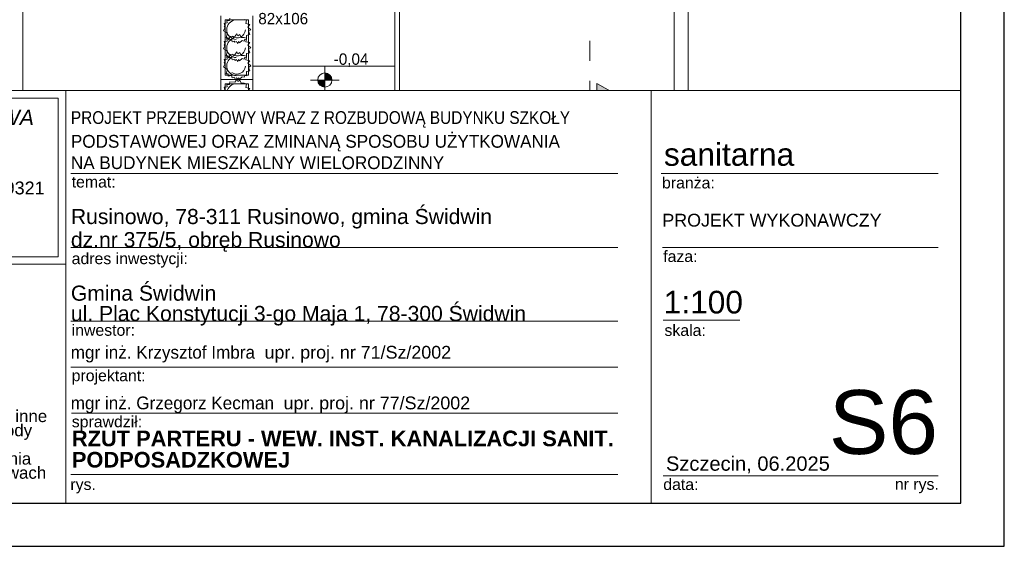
# Model space of a CAD drawing. Extents: x -220312 to -8310, y -91840 to 81907.
# Tile 101 of 128: x -110965 to -97100, y -18591 to -11171. Entities that reach past the tile are written whole.
import ezdxf

# ---------------------------------------------------------------- set-up
doc = ezdxf.new("R2010")
doc.units = 0
doc.header["$MEASUREMENT"] = 0
doc.set_wipeout_variables(frame=1)
doc.linetypes.add('Dashed', pattern=[564.444447, 282.222223, -282.222223])
doc.layers.add('#kan_san-op', color=34, linetype='Continuous')
for name, color, linetype, lineweight in [('#ks', 34, 'Continuous', 30), ('Arch schody_Nr_Pióra__21', 7, 'Continuous', 9), ('ARCH TABELA_Nr_Pióra__1', 7, 'Continuous', 25), ('ARCH TABELA_Nr_Pióra__21', 7, 'Continuous', 9), ('ARCH TABELA_Nr_Pióra__7', 7, 'Continuous', 13), ('INWENT OPISY_Nr_Pióra__21', 7, 'Continuous', 9), ('INWENT OPISY_Nr_Pióra__41', 7, 'Continuous', 15), ('INWENT RZĘDNE_Nr_Pióra__21', 7, 'Continuous', 9), ('PODKŁAD', 252, 'Continuous', 35), ('RAMKA', 255, 'Continuous', 35)]:
    doc.layers.add(name, color=color, linetype=linetype, lineweight=lineweight)
doc.layers.add('Arch drzwi_Nr_Pióra__4', color=7, linetype='Continuous', lineweight=9, true_color=0x029e21)
doc.layers.add('Arch wyposarzenie_Nr_Pióra__4', color=7, linetype='Continuous', lineweight=9, true_color=0x029e21)
doc.styles.add('GENERATED_STYLE_10', font='ariali.ttf')
doc.styles.add('GENERATED_STYLE_11', font='arialbd.ttf')
doc.styles.add('GENERATED_STYLE_2', font='txt')
doc.styles.add('GENERATED_STYLE_6', font='txt')
doc.styles.add('GENERATED_STYLE_7', font='txt')
doc.styles.add('GENERATED_STYLE_9', font='arial.ttf')

# ---------------------------------------------------------------- blocks, each defined once
blk = doc.blocks.new('parter')
at = {"layer": 'INWENT RZĘDNE_Nr_Pióra__21', "linetype": 'Continuous'}
for points in [[(-168339, -12022), (-168239, -12022), (-168247, -11984), (-168269, -11951), (-168301, -11930), (-168339, -11922)], [(-168339, -12022), (-168439, -12022), (-168432, -12060), (-168410, -12093), (-168378, -12114), (-168339, -12122)], [(-168684, -13221), (-168584, -13221), (-168591, -13183), (-168613, -13151), (-168646, -13129), (-168684, -13121)], [(-168684, -13221), (-168784, -13221), (-168776, -13260), (-168755, -13292), (-168722, -13314), (-168684, -13321)], [(-168563, -18006), (-168663, -18006), (-168655, -18044), (-168634, -18077), (-168601, -18098), (-168563, -18106)], [(-168563, -18006), (-168463, -18006), (-168470, -17968), (-168492, -17935), (-168525, -17914), (-168563, -17906)]]:
    blk.add_hatch(color=252, dxfattribs=at).paths.add_polyline_path(points, flags=0)
at = {"layer": 'Arch schody_Nr_Pióra__21', "color": 252, "linetype": 'Continuous'}
for p, q in [((-172592, -10215), (-172592, -17665)), ((-167352, -10215), (-167352, -12915)), ((-167287, -10215), (-167287, -12915)), ((-163422, -10515), (-163422, -17665)), ((-163222, -10515), (-163222, -17865)), ((-169802, -11115), (-169802, -12015)), ((-169742, -11175), (-169742, -11955)), ((-169412, -11175), (-169742, -11175)), ((-169412, -11955), (-169412, -11175)), ((-169352, -12015), (-169352, -11115)), ((-167352, -11825), (-169352, -11825)), ((-169352, -12015), (-169802, -12015)), ((-169352, -12015), (-169802, -12015)), ((-169802, -12015), (-169802, -12915)), ((-169742, -11955), (-169412, -11955)), ((-169352, -12915), (-169352, -12015)), ((-169742, -12075), (-169742, -12855)), ((-169412, -12075), (-169742, -12075)), ((-169412, -12855), (-169412, -12075)), ((-167287, -12215), (-169352, -12215)), ((-168322, -12215), (-167287, -12565)), ((-168322, -12915), (-168322, -12215)), ((-167287, -12565), (-169352, -12565)), ((-169742, -12855), (-169412, -12855)), ((-169352, -12915), (-169802, -12915)), ((-169412, -12915), (-169412, -17665)), ((-167287, -12915), (-169352, -12915)), ((-169352, -12915), (-169352, -17665)), ((-167347, -12915), (-167347, -14115)), ((-167287, -14175), (-167287, -12915)), ((-167347, -14115), (-167852, -14115)), ((-167852, -17665), (-167852, -14115)), ((-167287, -14175), (-167792, -14175)), ((-167792, -17665), (-167792, -14175)), ((-172592, -17665), (-169352, -17665)), ((-169352, -17665), (-169352, -17865)), ((-167852, -17665), (-163422, -17665)), ((-167852, -17665), (-167852, -17865)), ((-176772, -17865), (-169352, -17865)), ((-167852, -17865), (-163222, -17865))]:
    blk.add_line(p, q, dxfattribs=at)
at = {"layer": 'Arch wyposarzenie_Nr_Pióra__4', "color": 252, "linetype": 'Continuous'}
for p, q in [((-169757, -11223), (-169712, -11217)), ((-169745, -11261), (-169757, -11223)), ((-169717, -11184), (-169681, -11184)), ((-169712, -11217), (-169717, -11184)), ((-169681, -11177), (-169677, -11148)), ((-169681, -11184), (-169681, -11177)), ((-169475, -11167), (-169443, -11175)), ((-169443, -11175), (-169450, -11227)), ((-169450, -11227), (-169393, -11240)), ((-169768, -11326), (-169745, -11287)), ((-169724, -11352), (-169768, -11326)), ((-169757, -11268), (-169745, -11261)), ((-169745, -11287), (-169757, -11268)), ((-169714, -11376), (-169724, -11352)), ((-169393, -11240), (-169421, -11275)), ((-169421, -11275), (-169379, -11313)), ((-169379, -11313), (-169412, -11332)), ((-169412, -11332), (-169396, -11382)), ((-169757, -11478), (-169712, -11472)), ((-169745, -11515), (-169757, -11478)), ((-169727, -11425), (-169714, -11376)), ((-169699, -11425), (-169727, -11425)), ((-169712, -11472), (-169717, -11438)), ((-169717, -11438), (-169681, -11438)), ((-169699, -11455), (-169699, -11425)), ((-169655, -11445), (-169699, -11455)), ((-169681, -11431), (-169677, -11402)), ((-169681, -11438), (-169681, -11431)), ((-169677, -11402), (-169606, -11408)), ((-169643, -11481), (-169655, -11445)), ((-169617, -11473), (-169643, -11481)), ((-169605, -11490), (-169617, -11473)), ((-169606, -11408), (-169579, -11370)), ((-169585, -11478), (-169605, -11490)), ((-169570, -11505), (-169585, -11478)), ((-169579, -11370), (-169562, -11398)), ((-169552, -11478), (-169570, -11505)), ((-169562, -11398), (-169538, -11378)), ((-169539, -11497), (-169552, -11478)), ((-169502, -11463), (-169539, -11497)), ((-169538, -11378), (-169517, -11420)), ((-169517, -11420), (-169475, -11421)), ((-169476, -11473), (-169502, -11463)), ((-169466, -11446), (-169476, -11473)), ((-169475, -11421), (-169443, -11430)), ((-169443, -11449), (-169466, -11446)), ((-169443, -11430), (-169450, -11481)), ((-169450, -11481), (-169393, -11494)), ((-169396, -11382), (-169444, -11392)), ((-169444, -11392), (-169443, -11449)), ((-169393, -11494), (-169421, -11529)), ((-169768, -11581), (-169745, -11541)), ((-169724, -11606), (-169768, -11581)), ((-169757, -11523), (-169745, -11515)), ((-169745, -11541), (-169757, -11523)), ((-169727, -11679), (-169714, -11630)), ((-169714, -11630), (-169724, -11606)), ((-169606, -11664), (-169579, -11626)), ((-169579, -11626), (-169562, -11654)), ((-169562, -11654), (-169538, -11635)), ((-169538, -11635), (-169517, -11676)), ((-169396, -11636), (-169444, -11647)), ((-169421, -11529), (-169379, -11567)), ((-169379, -11567), (-169412, -11586)), ((-169412, -11586), (-169396, -11636)), ((-169757, -11734), (-169712, -11728)), ((-169745, -11771), (-169757, -11734)), ((-169757, -11779), (-169745, -11771)), ((-169745, -11798), (-169757, -11779)), ((-169699, -11680), (-169727, -11679)), ((-169717, -11695), (-169681, -11694)), ((-169712, -11728), (-169717, -11695)), ((-169699, -11710), (-169699, -11680)), ((-169655, -11700), (-169699, -11710)), ((-169681, -11687), (-169677, -11658)), ((-169681, -11694), (-169681, -11687)), ((-169677, -11658), (-169606, -11664)), ((-169643, -11735), (-169655, -11700)), ((-169617, -11727), (-169643, -11735)), ((-169605, -11745), (-169617, -11727)), ((-169585, -11732), (-169605, -11745)), ((-169570, -11759), (-169585, -11732)), ((-169552, -11732), (-169570, -11759)), ((-169539, -11751), (-169552, -11732)), ((-169502, -11718), (-169539, -11751)), ((-169517, -11676), (-169475, -11677)), ((-169476, -11727), (-169502, -11718)), ((-169466, -11700), (-169476, -11727)), ((-169475, -11677), (-169443, -11686)), ((-169443, -11703), (-169466, -11700)), ((-169443, -11686), (-169450, -11737)), ((-169450, -11737), (-169393, -11751)), ((-169444, -11647), (-169443, -11703)), ((-169393, -11751), (-169421, -11785)), ((-169421, -11785), (-169379, -11823)), ((-169768, -11837), (-169745, -11798)), ((-169724, -11862), (-169768, -11837)), ((-169727, -11935), (-169714, -11886)), ((-169714, -11886), (-169724, -11862)), ((-169396, -11892), (-169444, -11903)), ((-169444, -11903), (-169443, -11960)), ((-169379, -11823), (-169412, -11843)), ((-169412, -11843), (-169396, -11892)), ((-169699, -11936), (-169727, -11935)), ((-169699, -11966), (-169699, -11936)), ((-169655, -11956), (-169699, -11966)), ((-169681, -12077), (-169677, -12048)), ((-169677, -12048), (-169606, -12053)), ((-169643, -11991), (-169655, -11956)), ((-169617, -11983), (-169643, -11991)), ((-169605, -12001), (-169617, -11983)), ((-169606, -12053), (-169579, -12015)), ((-169585, -11988), (-169605, -12001)), ((-169570, -12015), (-169585, -11988)), ((-169579, -12015), (-169562, -12043)), ((-169552, -11988), (-169570, -12015)), ((-169562, -12043), (-169538, -12024)), ((-169539, -12007), (-169552, -11988)), ((-169502, -11974), (-169539, -12007)), ((-169538, -12024), (-169517, -12065)), ((-169476, -11983), (-169502, -11974)), ((-169466, -11956), (-169476, -11983)), ((-169443, -11960), (-169466, -11956)), ((-169768, -12226), (-169745, -12187)), ((-169757, -12123), (-169712, -12117)), ((-169745, -12161), (-169757, -12123)), ((-169757, -12168), (-169745, -12161)), ((-169745, -12187), (-169757, -12168)), ((-169717, -12084), (-169681, -12084)), ((-169712, -12117), (-169717, -12084)), ((-169681, -12084), (-169681, -12077)), ((-169517, -12065), (-169475, -12067)), ((-169475, -12067), (-169443, -12075)), ((-169443, -12075), (-169450, -12127)), ((-169450, -12127), (-169393, -12140)), ((-169393, -12140), (-169421, -12175)), ((-169421, -12175), (-169379, -12213)), ((-169724, -12252), (-169768, -12226)), ((-169727, -12325), (-169714, -12276)), ((-169699, -12325), (-169727, -12325)), ((-169714, -12276), (-169724, -12252)), ((-169712, -12372), (-169717, -12338)), ((-169717, -12338), (-169681, -12338)), ((-169699, -12355), (-169699, -12325)), ((-169681, -12331), (-169677, -12302)), ((-169681, -12338), (-169681, -12331)), ((-169677, -12302), (-169606, -12308)), ((-169606, -12308), (-169579, -12270)), ((-169579, -12270), (-169562, -12298)), ((-169562, -12298), (-169538, -12278)), ((-169538, -12278), (-169517, -12320)), ((-169517, -12320), (-169475, -12321)), ((-169475, -12321), (-169443, -12330)), ((-169443, -12330), (-169450, -12381)), ((-169396, -12282), (-169444, -12292)), ((-169444, -12292), (-169443, -12349)), ((-169379, -12213), (-169412, -12232)), ((-169412, -12232), (-169396, -12282)), ((-169768, -12481), (-169745, -12441)), ((-169757, -12378), (-169712, -12372)), ((-169745, -12415), (-169757, -12378)), ((-169757, -12423), (-169745, -12415)), ((-169745, -12441), (-169757, -12423)), ((-169655, -12345), (-169699, -12355)), ((-169643, -12381), (-169655, -12345)), ((-169617, -12373), (-169643, -12381)), ((-169605, -12390), (-169617, -12373)), ((-169585, -12378), (-169605, -12390)), ((-169570, -12405), (-169585, -12378)), ((-169552, -12378), (-169570, -12405)), ((-169539, -12397), (-169552, -12378)), ((-169502, -12363), (-169539, -12397)), ((-169476, -12373), (-169502, -12363)), ((-169466, -12346), (-169476, -12373)), ((-169443, -12349), (-169466, -12346)), ((-169450, -12381), (-169393, -12394)), ((-169393, -12394), (-169421, -12429)), ((-169421, -12429), (-169379, -12467)), ((-169379, -12467), (-169412, -12486)), ((-169724, -12506), (-169768, -12481)), ((-169727, -12579), (-169714, -12530)), ((-169699, -12580), (-169727, -12579)), ((-169714, -12530), (-169724, -12506)), ((-169717, -12595), (-169681, -12594)), ((-169712, -12628), (-169717, -12595)), ((-169699, -12610), (-169699, -12580)), ((-169655, -12600), (-169699, -12610)), ((-169681, -12587), (-169677, -12558)), ((-169681, -12594), (-169681, -12587)), ((-169677, -12558), (-169606, -12564)), ((-169643, -12635), (-169655, -12600)), ((-169606, -12564), (-169579, -12526)), ((-169579, -12526), (-169562, -12554)), ((-169562, -12554), (-169538, -12535)), ((-169538, -12535), (-169517, -12576)), ((-169517, -12576), (-169475, -12577)), ((-169466, -12600), (-169476, -12627)), ((-169475, -12577), (-169443, -12586)), ((-169443, -12603), (-169466, -12600)), ((-169443, -12586), (-169450, -12637)), ((-169396, -12536), (-169444, -12547)), ((-169444, -12547), (-169443, -12603)), ((-169412, -12486), (-169396, -12536)), ((-169768, -12737), (-169745, -12698)), ((-169724, -12762), (-169768, -12737)), ((-169757, -12634), (-169712, -12628)), ((-169745, -12671), (-169757, -12634)), ((-169757, -12679), (-169745, -12671)), ((-169745, -12698), (-169757, -12679)), ((-169617, -12627), (-169643, -12635)), ((-169605, -12645), (-169617, -12627)), ((-169585, -12632), (-169605, -12645)), ((-169570, -12659), (-169585, -12632)), ((-169552, -12632), (-169570, -12659)), ((-169539, -12651), (-169552, -12632)), ((-169502, -12618), (-169539, -12651)), ((-169476, -12627), (-169502, -12618)), ((-169450, -12637), (-169393, -12651)), ((-169393, -12651), (-169421, -12685)), ((-169421, -12685), (-169379, -12723)), ((-169379, -12723), (-169412, -12743)), ((-169412, -12743), (-169396, -12792)), ((-169727, -12835), (-169714, -12786)), ((-169699, -12836), (-169727, -12835)), ((-169714, -12786), (-169724, -12762)), ((-169699, -12866), (-169699, -12836)), ((-169655, -12856), (-169699, -12866)), ((-169643, -12891), (-169655, -12856)), ((-169617, -12883), (-169643, -12891)), ((-169605, -12901), (-169617, -12883)), ((-169585, -12888), (-169605, -12901)), ((-169570, -12915), (-169585, -12888)), ((-169552, -12888), (-169570, -12915)), ((-169539, -12907), (-169552, -12888)), ((-169502, -12874), (-169539, -12907)), ((-169476, -12883), (-169502, -12874)), ((-169466, -12856), (-169476, -12883)), ((-169443, -12860), (-169466, -12856)), ((-169396, -12792), (-169444, -12803)), ((-169444, -12803), (-169443, -12860))]:
    blk.add_line(p, q, dxfattribs=at)
for centre, major_axis, start_param, end_param in [((-169577, -11311), (143, 0), 1.927535, 4.652962), ((-169577, -11311), (119, 0), 4.078423, 6.243896), ((-169577, -11565), (143, 0), 1.927535, 4.652962), ((-169577, -11565), (119, 0), 4.078423, 6.243896), ((-169577, -11821), (143, 0), 1.927535, 4.652962), ((-169577, -11821), (119, 0), 4.078423, 6.243896), ((-169577, -12211), (143, 0), 1.927535, 4.652962), ((-169577, -12465), (143, 0), 1.927535, 4.652962), ((-169577, -12211), (119, 0), 4.078423, 6.243896), ((-169577, -12465), (119, 0), 4.078423, 6.243896), ((-169577, -12721), (143, 0), 1.927535, 4.652962), ((-169577, -12721), (119, 0), 4.078423, 6.243896)]:
    blk.add_ellipse(centre, major_axis=major_axis, ratio=0.982005, start_param=start_param, end_param=end_param, dxfattribs=at)
at = {"layer": 'INWENT OPISY_Nr_Pióra__21', "color": 252, "linetype": 'Continuous'}
blk.add_solid([(-164507, -12571), (-164507, -12071), (-164071, -12315)], dxfattribs=at)
at = {"layer": 'INWENT OPISY_Nr_Pióra__41', "color": 252, "linetype": 'Dashed'}
blk.add_line((-164607, -12315), (-164607, -11215), dxfattribs=at)
at = {"layer": 'INWENT OPISY_Nr_Pióra__41', "color": 252, "linetype": 'Continuous'}
for p, q in [((-164507, -12071), (-164507, -12571)), ((-164507, -12071), (-164071, -12315)), ((-164071, -12315), (-164507, -12571))]:
    blk.add_line(p, q, dxfattribs=at)
at = {"layer": 'INWENT RZĘDNE_Nr_Pióra__21', "color": 252, "linetype": 'Continuous'}
for p, q in [((-168339, -12222), (-168339, -11822)), ((-168539, -12022), (-168139, -12022)), ((-168684, -13421), (-168684, -13021)), ((-168884, -13221), (-168484, -13221)), ((-168563, -18206), (-168563, -17806)), ((-168763, -18006), (-168363, -18006))]:
    blk.add_line(p, q, dxfattribs=at)
for centre in [(-168339, -12022), (-168684, -13221), (-168563, -18006)]:
    blk.add_circle(centre, 100, dxfattribs=at)
at = {"layer": 'Arch drzwi_Nr_Pióra__4', "color": 252, "linetype": 'Continuous', "style": 'GENERATED_STYLE_6'}
blk.add_text('82x106', height=160, dxfattribs=at).set_placement((-169276, -11236))
at = {"layer": 'INWENT OPISY_Nr_Pióra__21', "color": 252, "linetype": 'Continuous', "style": 'GENERATED_STYLE_6'}
blk.add_text('B', height=380, rotation=270, dxfattribs=at).set_placement((-164480, -12733))
at = {"layer": 'INWENT RZĘDNE_Nr_Pióra__21', "color": 252, "char_height": 160, "attachment_point": 7, "style": 'GENERATED_STYLE_2'}
for s, insert in [('{-0,04}', (-168213, -11836)), ('{-0,49}', (-168558, -13626)), ('{-0,53}', (-169109, -18352))]:
    blk.add_mtext(s, dxfattribs=dict(at, insert=insert))
blk = doc.blocks.new('A$C382C6C0C')
at = {"layer": '#ks', "color": 7, "lineweight": -3}
for p, q in [((3951.5, -2909), (3951.5, 61)), ((3890.5, -2848), (3890.5, 0)), ((0, -2848), (3890.5, -2848)), ((-248.5, -2909), (3951.5, -2909))]:
    blk.add_line(p, q, dxfattribs=at)
blk = doc.blocks.new('A$C689C700D')
at = {"layer": '#ks', "color": 1, "lineweight": 35, "xscale": 10, "yscale": 10, "zscale": 10}
blk.add_blockref('A$C382C6C0C', (-37653, 28364), dxfattribs=at)

msp = doc.modelspace()

# ---------------------------------------------------------------- block references
at = {"layer": 'PODKŁAD'}
msp.add_blockref('parter', (61671, 0), dxfattribs=at)

# ---------------------------------------------------------------- next in the draw order: wipeouts: each hides what was drawn before it
at = {"ltscale": 10}
msp.add_wipeout([(-115210, -12170), (-97710, -12170), (-97710, -17981), (-115210, -17981)], dxfattribs=at).dxf.layer = '#kan_san-op'

# ---------------------------------------------------------------- next in the draw order: linework, layer by layer
at = {"layer": 'ARCH TABELA_Nr_Pióra__21', "linetype": 'Continuous'}
for p, q in [((-115210, -12170), (-110316, -12170)), ((-115210, -12170), (-97710, -12170)), ((-110316, -12170), (-110316, -17981)), ((-110316, -14617), (-110316, -12170)), ((-102071, -12170), (-102071, -17981)), ((-97710, -12170), (-97710, -17981)), ((-115103, -12276), (-110423, -12276)), ((-110423, -14510), (-110423, -12276)), ((-110316, -17981), (-110316, -12570)), ((-110244, -13340), (-102544, -13340)), ((-101932, -13340), (-98033, -13340)), ((-110244, -14380), (-102544, -14380)), ((-101915, -14380), (-98033, -14380)), ((-115103, -14510), (-110423, -14510)), ((-115210, -14617), (-110316, -14617)), ((-110244, -15420), (-102544, -15420)), ((-101903, -15403), (-100823, -15403)), ((-110244, -16069), (-102544, -16069)), ((-110233, -16717), (-102544, -16717)), ((-110244, -17581), (-102544, -17581)), ((-101903, -17599), (-99621, -17599)), ((-99621, -17599), (-98033, -17599)), ((-115210, -17981), (-110316, -17981)), ((-97710, -17981), (-110316, -17981))]:
    msp.add_line(p, q, dxfattribs=at)

# ---------------------------------------------------------------- next in the draw order: texts
at = {"layer": 'ARCH TABELA_Nr_Pióra__1', "color": 7, "linetype": 'Continuous', "style": 'GENERATED_STYLE_7', "width": 0.9}
msp.add_text('PROJEKT PRZEBUDOWY WRAZ Z ROZBUDOWĄ BUDYNKU SZKOŁY', height=180, dxfattribs=at).set_placement((-110244, -12640))
at = {"layer": 'ARCH TABELA_Nr_Pióra__1', "color": 7, "linetype": 'Continuous', "style": 'GENERATED_STYLE_7'}
for s, p in [('PODSTAWOWEJ ORAZ ZMINANĄ SPOSOBU UŻYTKOWANIA', (-110244, -12975)), ('NA BUDYNEK MIESZKALNY WIELORODZINNY', (-110244, -13276))]:
    msp.add_text(s, height=180, dxfattribs=at).set_placement(p)
at = {"layer": 'ARCH TABELA_Nr_Pióra__1', "linetype": 'Continuous', "char_height": 220, "attachment_point": 1, "style": 'GENERATED_STYLE_11'}
for s, insert in [('RZUT PARTERU - WEW. INST. KANALIZACJI SANIT. ', (-110230, -16961)), ('PODPOSADZKOWEJ', (-110230, -17261))]:
    msp.add_mtext(s, dxfattribs=dict(at, insert=insert))
at = {"layer": 'ARCH TABELA_Nr_Pióra__21', "linetype": 'Continuous', "insert": (-110244, -15481), "char_height": 212.77, "attachment_point": 7, "line_spacing_factor": 0.807442, "style": 'GENERATED_STYLE_9'}
msp.add_mtext('{Gmina Świdwin\\Pul. Plac Konstytucji 3-go Maja 1, 78-300 Świdwin}', dxfattribs=at)
at = {"layer": 'ARCH TABELA_Nr_Pióra__7', "linetype": 'Continuous', "char_height": 212.77}
for s, insert, attachment_point, line_spacing_factor, style in [('{PRACOWNIA PROJEKTOWA\\P\\LBartosz Balejko}', (-112763, -12441), 2, 0.926719, 'GENERATED_STYLE_10'), ('{Rusinowo, 78-311 Rusinowo, gmina Świdwin \\Pdz.nr 375/5, obręb Rusinowo}', (-110244, -14441), 7, 0.918867, 'GENERATED_STYLE_9')]:
    msp.add_mtext(s, dxfattribs=dict(at, insert=insert, attachment_point=attachment_point, line_spacing_factor=line_spacing_factor, style=style))
at = {"layer": 'ARCH TABELA_Nr_Pióra__7', "linetype": 'Continuous', "style": 'GENERATED_STYLE_9'}
for s, insert, char_height, attachment_point in [('sanitarna', (-101893, -12910), 319.2, 1), ('{temat:}', (-110233, -13376), 159.6, 1), ('{branża:}', (-101920, -13389), 159.6, 1), ('{faza:}', (-101903, -14425), 159.6, 1), ('{adres inwestycji:}', (-110233, -14456), 159.58, 1), ('{1:100}', (-101896, -14991), 319.2, 1), ('{inwestor:}', (-110233, -15465), 159.58, 1), ('{skala:}', (-101885, -15467), 159.6, 1), ('{projektant:}', (-110233, -16105), 159.58, 1), ('S6', (-98033, -16390), 900, 3), ('{sprawdził:}', (-110231, -16754), 159.58, 1), ('Szczecin, 06.2025', (-101864, -17324), 202.13, 1), ('{rys.}', (-110251, -17638), 159.6, 1), ('{data:}', (-101902, -17638), 159.6, 1), ('{nr rys.}', (-98641, -17635), 159.6, 1)]:
    msp.add_mtext(s, dxfattribs=dict(at, insert=insert, char_height=char_height, attachment_point=attachment_point))
for s, insert, char_height, width, attachment_point, line_spacing_factor in [('{ul.Różana 6, 78-300 Świdwin\\PNIP 672-168-25-82 Regon 331349321\\Ptel.: +48 501 059 462\\Pmail: bartekbalejko@o2.pl}', (-112763, -13103), 180.85, 4680.85, 2, 1.156383), ('{UWAGA:\\PKopiowanie, publikacje oraz wszelkie inne formy wykorzystania projektu bez zgody autorów będą naruszeniem przepisówwynikających z Ustawy z dnia 4.02.1994 r. o prawie autorskim i prawach pokrewnych.}', (-115005, -16471), 170.213, 4483.41, 1, 0.703415)]:
    msp.add_mtext(s, dxfattribs=dict(at, insert=insert, char_height=char_height, width=width, attachment_point=attachment_point, line_spacing_factor=line_spacing_factor))
at = {"layer": 'ARCH TABELA_Nr_Pióra__7', "color": 0, "linetype": 'Continuous', "char_height": 180, "attachment_point": 1, "style": 'GENERATED_STYLE_7'}
for s, insert, width in [('mgr inż. Krzysztof Imbra  \\fArial|b0|i0|c238;upr. proj. nr 71/Sz/2002', (-110246, -15767), 7590.75), ('mgr inż. Grzegorz Kecman  \\fArial|b0|i0|c238;upr. proj. nr 77/Sz/2002', (-110246, -16481), 7371.6)]:
    msp.add_mtext(s, dxfattribs=dict(at, insert=insert, width=width))

# ---------------------------------------------------------------- next in the draw order: wipeouts: each hides what was drawn before it
at = {"ltscale": 10}
msp.add_wipeout([(-139100, 11109), (-136615, 10499), (-136615, -17981), (-97710, -17981), (-97100, -18591), (-139100, -18591)], dxfattribs=at).dxf.layer = '#kan_san-op'

# ---------------------------------------------------------------- next in the draw order: block references
at = {"layer": 'RAMKA'}
msp.add_blockref('A$C689C700D', (-98962, -17865), dxfattribs=at)

# ---------------------------------------------------------------- next in the draw order: texts
at = {"layer": 'ARCH TABELA_Nr_Pióra__7', "linetype": 'Continuous', "insert": (-101915, -13906), "char_height": 180, "attachment_point": 1, "line_spacing_factor": 0.923713, "style": 'GENERATED_STYLE_9'}
msp.add_mtext('PROJEKT WYKONAWCZY', dxfattribs=at)

doc.saveas('drawing.dxf')
